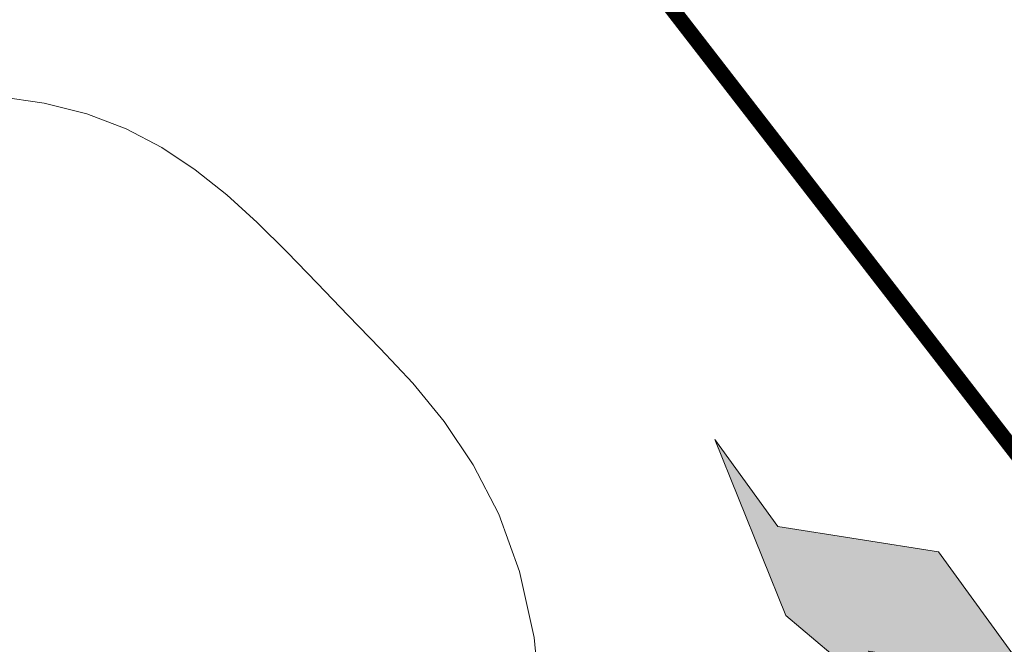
# Model space of a CAD drawing. Header units: metres. Extents: x 196678 to 197613, y 355400 to 356418.
# Tile 12 of 40: x 197088 to 197094, y 355563 to 355567. Entities that reach past the tile are written whole.
import ezdxf

# ---------------------------------------------------------------- set-up
doc = ezdxf.new("R2010")
doc.units = ezdxf.units.M
doc.linetypes.add('rvv1-3', pattern=[4, 1, -3])
doc.linetypes.add('VW-1-3_STREEP', pattern=[4, 1, -3])
for name, color, linetype, lineweight in [('B-WE-GR-BOOM-S', 252, 'Continuous', 18), ('B-WE-VW-MARKERING_LANGS_STREEP_13_010-G', 252, 'VW-1-3_STREEP', 18), ('B-WE-VW-MARKERING_PIJL-S', 252, 'Continuous', 0)]:
    doc.layers.add(name, color=color, linetype=linetype, lineweight=lineweight)

# ---------------------------------------------------------------- blocks, each defined once
blk = doc.blocks.new('SGR-BOOM_09')
blk.add_lwpolyline([(-5.0571, -0.6305), (-4.9778, -1.1838), (-4.8489, -1.6581), (-4.679, -2.0645), (-4.4767, -2.4135), (-4.2509, -2.7161), (-4.0103, -2.9829), (-3.7635, -3.2247), (-3.5194, -3.4523), (-3.2843, -3.6741), (-3.0559, -3.8888), (-2.8294, -4.0927), (-2.5999, -4.2821), (-2.363, -4.4534), (-2.1137, -4.6028), (-1.8473, -4.7268), (-1.5592, -4.8215), (-1.2459, -4.8845), (-0.9097, -4.9169)])
blk = doc.blocks.new('N-SVW-MARKERING_PIJL_LA_5.0')
blk.add_hatch(color=256).paths.add_polyline_path([(3.2959, 0.375), (2.6959, -0.225), (0, -0.225), (0, -0.375), (3.55, -0.375), (4.3, 0.375), (5, 0.375), (3.8, 0.675), (2.6, 0.375)])
for p, q in [((3.8, 0.675), (2.6, 0.375)), ((5, 0.375), (3.8, 0.675)), ((2.6, 0.375), (3.2959, 0.375)), ((2.6959, -0.225), (3.2959, 0.375)), ((3.55, -0.375), (4.3, 0.375)), ((4.3, 0.375), (5, 0.375)), ((0, -0.225), (2.6959, -0.225)), ((0, -0.375), (0, -0.225)), ((0, -0.375), (3.55, -0.375))]:
    blk.add_line(p, q)

msp = doc.modelspace()

# ---------------------------------------------------------------- linework, layer by layer
at = {"layer": 'B-WE-VW-MARKERING_LANGS_STREEP_13_010-G', "linetype": 'rvv1-3', "const_width": 0.1, "flags": 128}
msp.add_lwpolyline([(197087.8556, 355572.3406), (197091.0532, 355568.231), (197093.8165, 355564.6632), (197100.7239, 355555.7452)], dxfattribs=at)

# ---------------------------------------------------------------- block references
at = {"layer": 'B-WE-GR-BOOM-S', "xscale": 0.9000000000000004, "yscale": 0.9000000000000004, "zscale": 0.9000000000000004, "rotation": 177.2882798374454}
msp.add_blockref('SGR-BOOM_09', (197086.618, 355562.001), dxfattribs=at)
at = {"layer": 'B-WE-VW-MARKERING_PIJL-S', "rotation": 126.0031223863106}
msp.add_blockref('N-SVW-MARKERING_PIJL_LA_5.0', (197095.564, 355560.3199), dxfattribs=at)

doc.saveas('drawing.dxf')
